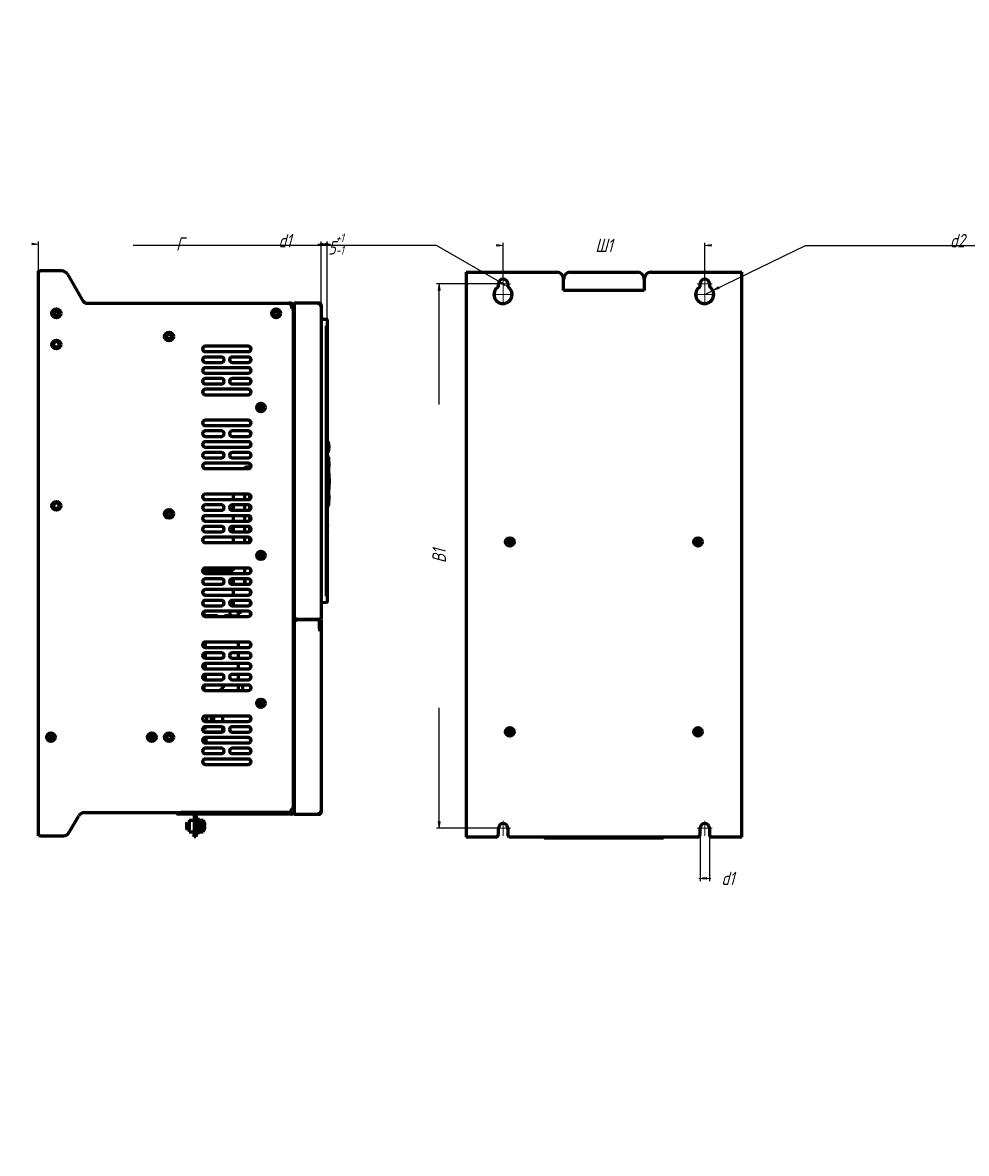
# Model space of a CAD drawing. Header units: millimetres. Extents: x 0 to 1189, y 0 to 841.
# Tile 2 of 2: x 487 to 1189, y 0 to 841. Entities that reach past the tile are written whole.
import ezdxf

# ---------------------------------------------------------------- set-up
doc = ezdxf.new("R2010")
doc.units = ezdxf.units.MM
for name, pattern in [('K5LT_AXLED', [12, 7.5, -1.5, 1.5, -1.5]), ('K5LT_BASIC', [0]), ('K5LT_THIN', [0])]:
    doc.linetypes.add(name, pattern=pattern)
doc.layers.add('Системный слой', color=7, linetype='Continuous')
doc.styles.add('KDIMTEXTSTYLE', font='GOST_AU.SHX', dxfattribs={"width": 0.96, "oblique": 15, "height": 5})
doc.dimstyles.new('KDIMSTYLE (1.00)', dxfattribs={"dimtxt": 5, "dimasz": 1, "dimexe": 2, "dimexo": 0, "dimgap": 1, "dimtad": 1, "dimtxsty": 'KDIMTEXTSTYLE', "dimsah": 1, "dimcen": 0, "dimdle": 1, "dimadec": 0, "dimazin": 0, "dimtfac": 0.667, "dimtmove": 0, "dimatfit": 3, "dimfxl": 1, "dimtvp": 1, "dimtolj": 1, "dimtzin": 0, "dimarcsym": 0})

# ---------------------------------------------------------------- blocks, each defined once
blk = doc.blocks.new('KDIMARROW_01')
at = {"layer": 'Системный слой'}
blk.add_hatch(color=0, dxfattribs=at).paths.add_polyline_path([(-5, -0.66), (0, 0), (-5, 0.66), (-4.5, 0)])
at = {"layer": 'Системный слой', "color": 0, "linetype": 'K5LT_THIN', "lineweight": 18}
for p, q in [((-4.5, 0), (-5, 0.66)), ((-5, 0.66), (0, 0)), ((0, 0), (-5, -0.66)), ((-5, -0.66), (-4.5, 0)), ((0, 0), (-1, 0))]:
    blk.add_line(p, q, dxfattribs=at)
blk = doc.blocks.new('KDIMARROW_02')
at = {"layer": 'Системный слой'}
blk.add_hatch(color=0, dxfattribs=at).paths.add_polyline_path([(4.5, 0), (5, 0.66), (0, 0), (5, -0.66)])
at = {"layer": 'Системный слой', "color": 0, "linetype": 'K5LT_THIN', "lineweight": 18}
for p, q in [((0, 0), (-1, 0)), ((5, 0.66), (0, 0)), ((0, 0), (5, -0.66)), ((0, 0), (7, 0)), ((4.5, 0), (5, 0.66)), ((5, -0.66), (4.5, 0))]:
    blk.add_line(p, q, dxfattribs=at)
blk = doc.blocks.new('U0')
at = {"layer": 'Системный слой', "color": 30, "linetype": 'K5LT_AXLED', "lineweight": 18, "true_color": 0xff8000}
for q in [(844.37, 652.29), (838.87, 646.79), (844.37, 641.29), (849.87, 646.79)]:
    blk.add_line((844.37, 646.79), q, dxfattribs=at)
blk = doc.blocks.new('U1')
at = {"layer": 'Системный слой', "color": 30, "linetype": 'K5LT_AXLED', "lineweight": 18, "true_color": 0xff8000}
for q in [(844.37, 647.54), (835.62, 638.79), (844.37, 630.04), (853.12, 638.79)]:
    blk.add_line((844.37, 638.79), q, dxfattribs=at)
blk = doc.blocks.new('U2')
at = {"layer": 'Системный слой', "color": 30, "linetype": 'K5LT_AXLED', "lineweight": 18, "true_color": 0xff8000}
for q in [(994.37, 652.29), (988.87, 646.79), (994.37, 641.29), (999.87, 646.79)]:
    blk.add_line((994.37, 646.79), q, dxfattribs=at)
blk = doc.blocks.new('U3')
at = {"layer": 'Системный слой', "color": 30, "linetype": 'K5LT_AXLED', "lineweight": 18, "true_color": 0xff8000}
for q in [(994.37, 647.54), (985.62, 638.79), (994.37, 630.04), (1003.12, 638.79)]:
    blk.add_line((994.37, 638.79), q, dxfattribs=at)
blk = doc.blocks.new('U4')
at = {"layer": 'Системный слой', "color": 30, "linetype": 'K5LT_AXLED', "lineweight": 18, "true_color": 0xff8000}
for q in [(844.37, 247.29), (838.87, 241.79), (844.37, 236.29), (849.87, 241.79)]:
    blk.add_line((844.37, 241.79), q, dxfattribs=at)
blk = doc.blocks.new('U5')
at = {"layer": 'Системный слой', "color": 30, "linetype": 'K5LT_AXLED', "lineweight": 18, "true_color": 0xff8000}
for q in [(994.37, 247.29), (988.87, 241.79), (994.37, 236.29), (999.87, 241.79)]:
    blk.add_line((994.37, 241.79), q, dxfattribs=at)

msp = doc.modelspace()

# ---------------------------------------------------------------- linework, layer by layer
at = {"layer": 'Системный слой', "color": 150, "linetype": 'K5LT_BASIC', "lineweight": 60, "true_color": 0x0080ff}
for p, q in [((498.891, 656.287), (500.291, 656.287)), ((498.891, 236.287), (498.891, 656.287)), ((516.004, 656.287), (500.291, 656.287)), ((520.334, 653.787), (531.304, 634.787)), ((816.869, 655.287), (816.869, 235.287)), ((816.869, 655.287), (818.269, 655.287)), ((818.269, 655.287), (884.369, 655.287)), ((889.369, 641.687), (889.369, 650.287)), ((894.369, 655.287), (944.369, 655.287)), ((949.369, 650.287), (949.369, 641.687)), ((954.369, 655.287), (1020.469, 655.287)), ((1020.469, 655.287), (1021.869, 655.287)), ((1021.869, 235.287), (1021.869, 655.287)), ((840.869, 644.558), (840.869, 646.787)), ((847.869, 646.787), (847.869, 644.558)), ((949.369, 641.687), (889.369, 641.687)), ((990.869, 644.558), (990.869, 646.787)), ((997.869, 646.787), (997.869, 644.558)), ((535.634, 632.287), (684.891, 632.287)), ((684.891, 632.287), (685.591, 632.287)), ((686.891, 632.287), (685.591, 632.287)), ((685.591, 632.287), (685.591, 632.16)), ((686.891, 631.087), (686.724, 631.087)), ((686.891, 631.087), (686.891, 632.287)), ((688.291, 630.687), (688.291, 630.887)), ((707.691, 632.287), (689.091, 632.287)), ((689.091, 632.287), (689.091, 399.287)), ((707.691, 632.287), (707.691, 630.887)), ((709.091, 630.887), (707.691, 630.887)), ((709.091, 630.887), (709.091, 397.287)), ((686.891, 630.287), (686.891, 628.287)), ((686.891, 628.287), (688.291, 628.287)), ((688.291, 628.287), (688.491, 628.287)), ((688.291, 628.287), (688.291, 256.487)), ((689.091, 630.487), (688.491, 630.487)), ((689.091, 628.287), (688.491, 628.287)), ((688.491, 628.287), (688.491, 256.487)), ((709.091, 620.534), (713.117, 620.323)), ((710.945, 620.436), (710.55, 620.457)), ((713.591, 615.537), (713.117, 615.537)), ((713.117, 414.527), (713.117, 615.537)), ((713.591, 619.823), (713.591, 615.537)), ((713.591, 615.537), (713.591, 414.527)), ((654.891, 600.287), (622.891, 600.287)), ((656.491, 599.487), (656.491, 597.087)), ((622.891, 596.287), (654.891, 596.287)), ((634.891, 592.287), (622.891, 592.287)), ((654.891, 592.287), (642.891, 592.287)), ((656.491, 591.487), (656.491, 589.087)), ((713.591, 592.851), (713.591, 592.85)), ((713.591, 592.85), (713.591, 474.863)), ((622.891, 588.287), (634.891, 588.287)), ((654.891, 584.287), (622.891, 584.287)), ((642.891, 588.287), (654.891, 588.287)), ((656.491, 583.487), (656.491, 581.087)), ((622.891, 580.287), (654.891, 580.287)), ((634.891, 576.287), (622.891, 576.287)), ((622.891, 572.287), (634.891, 572.287)), ((654.891, 576.287), (642.891, 576.287)), ((642.891, 572.287), (654.891, 572.287)), ((656.491, 575.487), (656.491, 573.087)), ((654.891, 568.287), (622.891, 568.287)), ((622.891, 564.287), (654.891, 564.287)), ((656.491, 567.487), (656.491, 565.087)), ((654.891, 545.287), (622.891, 545.287)), ((622.891, 541.287), (654.891, 541.287)), ((656.491, 544.487), (656.491, 542.087)), ((634.891, 537.287), (622.891, 537.287)), ((622.891, 533.287), (634.891, 533.287)), ((654.891, 537.287), (642.891, 537.287)), ((642.891, 533.287), (654.891, 533.287)), ((656.491, 536.487), (656.491, 534.087)), ((654.891, 529.287), (622.891, 529.287)), ((622.891, 525.287), (654.891, 525.287)), ((656.491, 528.487), (656.491, 526.087)), ((714.191, 521.864), (714.191, 528.864)), ((714.491, 528.564), (714.491, 522.164)), ((714.741, 526.183), (714.491, 526.183)), ((714.491, 526.162), (714.624, 526.162)), ((714.675, 526.155), (714.491, 526.155)), ((714.491, 526.124), (714.675, 526.126)), ((714.675, 524.662), (714.491, 524.663)), ((714.675, 524.633), (714.491, 524.633)), ((714.625, 526.155), (714.624, 526.162)), ((714.625, 526.155), (714.624, 526.162)), ((714.624, 524.564), (714.63, 524.633)), ((714.624, 524.564), (714.63, 524.633)), ((714.624, 524.564), (714.63, 524.633)), ((714.675, 526.155), (714.675, 526.126)), ((714.675, 526.095), (714.675, 526.126)), ((714.675, 524.662), (714.675, 526.126)), ((714.675, 525.77), (714.675, 526.095)), ((714.675, 525.782), (714.741, 525.782)), ((714.675, 525.384), (714.675, 525.77)), ((714.675, 524.662), (714.675, 525.384)), ((714.675, 525.118), (714.741, 525.118)), ((714.675, 524.662), (714.675, 524.633)), ((714.741, 526.385), (714.741, 525)), ((714.741, 525.782), (714.741, 526.183)), ((714.741, 525.808), (714.741, 525.782)), ((714.741, 525.782), (714.741, 525.118)), ((714.741, 525.118), (714.741, 524.379)), ((714.741, 525), (714.741, 525.118)), ((634.891, 521.287), (622.891, 521.287)), ((622.891, 517.287), (634.891, 517.287)), ((654.891, 513.287), (622.891, 513.287)), ((654.891, 521.287), (642.891, 521.287)), ((642.891, 517.287), (654.891, 517.287)), ((656.491, 520.487), (656.491, 518.087)), ((714.191, 517.117), (713.591, 517.117)), ((714.191, 516.063), (713.591, 516.063)), ((713.591, 516.063), (714.191, 516.063)), ((714.191, 517.117), (714.191, 517.995)), ((714.491, 517.695), (714.491, 516.904)), ((714.491, 516.904), (714.491, 515.763)), ((714.491, 515.763), (714.491, 509.364)), ((714.491, 514.051), (714.696, 514.051)), ((714.653, 513.553), (714.491, 513.553)), ((714.704, 513.528), (714.655, 513.528)), ((714.704, 513.528), (714.704, 512.684)), ((622.891, 509.287), (654.891, 509.287)), ((652.341, 509.287), (652.341, 509.387)), ((656.491, 510.387), (653.341, 510.387)), ((656.491, 512.487), (656.491, 510.087)), ((714.191, 509.064), (713.591, 509.064)), ((713.591, 509.064), (714.191, 509.064)), ((714.491, 511.573), (714.653, 511.573)), ((714.491, 510.526), (714.663, 510.526)), ((714.491, 509.364), (714.491, 501.772)), ((714.704, 511.587), (714.654, 511.587)), ((714.704, 512.442), (714.704, 511.587)), ((714.791, 505.796), (714.791, 505.591)), ((714.791, 505.591), (714.791, 501.091)), ((713.671, 499.805), (713.671, 500.676)), ((713.671, 500.676), (713.671, 499.077)), ((713.671, 499.787), (713.671, 499.78)), ((713.671, 499.78), (713.671, 499.41)), ((713.671, 499.41), (713.671, 499.077)), ((714.191, 497.742), (714.191, 501.984)), ((714.491, 500.57), (714.191, 500.57)), ((714.491, 501.898), (714.663, 501.898)), ((714.491, 501.772), (714.491, 497.954)), ((714.491, 499.863), (714.696, 499.863)), ((714.491, 497.954), (714.491, 488.813)), ((714.491, 497.828), (714.663, 497.828)), ((714.663, 501.898), (714.791, 501.891)), ((714.788, 501.126), (714.791, 501.091)), ((714.791, 501.091), (714.792, 501.072)), ((714.791, 498.636), (714.791, 494.136)), ((715.058, 500.833), (714.808, 500.821)), ((715.067, 498.931), (714.81, 498.943)), ((715.06, 498.931), (714.81, 498.942)), ((715.001, 498.931), (714.81, 498.94)), ((714.972, 499.328), (714.826, 499.332)), ((715.058, 500.833), (715.022, 500.831)), ((715.06, 498.931), (715.067, 498.931)), ((715.087, 499.725), (715.081, 499.725)), ((654.891, 490.287), (622.891, 490.287)), ((643.691, 490.287), (643.691, 486.287)), ((652.341, 486.287), (652.341, 490.287)), ((655.841, 490.047), (655.841, 489.487)), ((655.841, 490.047), (655.841, 489.487)), ((655.841, 489.287), (655.841, 486.527)), ((655.841, 489.287), (655.841, 486.527)), ((656.491, 489.487), (656.491, 487.087)), ((713.591, 489.113), (714.191, 489.113)), ((714.191, 489.113), (713.591, 489.113)), ((714.491, 488.813), (714.491, 482.414)), ((714.791, 494.136), (714.791, 493.93)), ((622.891, 486.287), (654.891, 486.287)), ((634.891, 482.287), (622.891, 482.287)), ((654.891, 482.287), (642.891, 482.287)), ((643.691, 482.287), (643.691, 478.287)), ((652.341, 478.287), (652.341, 482.287)), ((655.841, 482.047), (655.841, 478.527)), ((655.841, 482.047), (655.841, 478.527)), ((656.491, 481.487), (656.491, 479.087)), ((714.191, 482.114), (713.591, 482.114)), ((713.591, 481.731), (714.191, 481.731)), ((714.591, 486.412), (714.491, 486.412)), ((714.591, 484.812), (714.491, 484.812)), ((714.491, 482.414), (714.491, 482.031)), ((714.591, 486.62), (714.591, 485.065)), ((714.591, 486.62), (714.591, 484.64)), ((714.591, 486.62), (714.591, 484.64)), ((714.591, 485.541), (714.591, 486.62)), ((714.591, 486.62), (714.591, 485.476)), ((714.591, 486.62), (714.591, 485.477)), ((714.591, 485.582), (714.591, 486.412)), ((714.591, 486.196), (714.591, 484.64)), ((714.591, 484.812), (714.591, 485.582)), ((714.591, 485.519), (714.591, 485.509)), ((714.591, 485.509), (714.591, 485.052)), ((714.591, 485.477), (714.591, 484.842)), ((714.591, 485.476), (714.591, 484.606)), ((714.591, 485.052), (714.591, 484.64)), ((622.891, 478.287), (634.891, 478.287)), ((654.891, 474.287), (622.891, 474.287)), ((642.891, 478.287), (654.891, 478.287)), ((643.691, 474.287), (643.691, 470.287)), ((652.341, 470.287), (652.341, 474.287)), ((655.841, 474.047), (655.841, 470.527)), ((655.841, 474.047), (655.841, 470.527)), ((656.491, 473.487), (656.491, 471.087)), ((713.117, 473.728), (713.591, 473.736)), ((713.117, 473.624), (713.491, 473.631)), ((713.491, 473.631), (713.491, 458.43)), ((713.591, 474.863), (713.591, 474.863)), ((622.891, 470.287), (654.891, 470.287)), ((634.891, 466.287), (622.891, 466.287)), ((654.891, 466.287), (642.891, 466.287)), ((643.691, 466.287), (643.691, 462.287)), ((652.341, 462.287), (652.341, 466.287)), ((655.841, 466.047), (655.841, 465.487)), ((655.841, 466.047), (655.841, 465.487)), ((655.841, 465.287), (655.841, 462.527)), ((655.841, 465.287), (655.841, 462.527)), ((656.491, 465.487), (656.491, 463.087)), ((713.117, 462.924), (713.491, 462.931)), ((713.691, 468.753), (713.491, 468.753)), ((713.691, 468.699), (713.491, 468.699)), ((713.691, 468.626), (713.491, 468.626)), ((713.691, 466.404), (713.491, 466.404)), ((713.691, 463.805), (713.491, 463.805)), ((713.691, 466.72), (713.691, 468.807)), ((713.691, 467.414), (713.691, 468.753)), ((713.691, 468.626), (713.691, 468.699)), ((713.691, 463.805), (713.691, 468.626)), ((713.691, 466.404), (713.691, 467.576)), ((713.691, 467.576), (713.691, 466.72)), ((713.691, 463.805), (713.691, 467.414)), ((713.691, 464.646), (713.691, 466.72)), ((713.691, 463.805), (713.691, 464.646)), ((713.691, 462.532), (713.691, 463.805)), ((713.691, 461.46), (713.691, 463.406)), ((713.691, 462.633), (713.691, 462.18)), ((622.891, 462.287), (634.891, 462.287)), ((654.891, 458.287), (622.891, 458.287)), ((622.891, 454.287), (654.891, 454.287)), ((642.891, 462.287), (654.891, 462.287)), ((643.691, 458.287), (643.691, 454.287)), ((652.341, 454.287), (652.341, 458.287)), ((655.841, 458.047), (655.841, 454.527)), ((655.841, 458.047), (655.841, 454.527)), ((656.491, 457.487), (656.491, 455.087)), ((713.117, 458.361), (713.591, 458.361)), ((713.117, 456.334), (713.591, 456.326)), ((713.691, 462.532), (713.491, 462.532)), ((713.691, 460.943), (713.491, 460.943)), ((713.491, 458.43), (713.491, 458.361)), ((713.491, 456.327), (713.491, 454.431)), ((713.491, 454.431), (713.491, 414.831)), ((713.591, 458.361), (713.591, 456.326)), ((713.591, 456.326), (713.591, 454.361)), ((713.691, 460.949), (713.691, 462.532)), ((713.691, 460.943), (713.691, 462.532)), ((713.691, 462.182), (713.691, 462.532)), ((713.691, 460.943), (713.691, 461.46)), ((643.691, 433.587), (620.913, 433.587)), ((643.691, 432.39), (621.103, 432.39)), ((654.891, 435.287), (622.891, 435.287)), ((622.891, 431.287), (654.891, 431.287)), ((625.691, 433.587), (625.691, 432.39)), ((643.691, 435.287), (643.691, 433.587)), ((643.691, 432.39), (643.691, 431.287)), ((652.341, 431.287), (652.341, 435.287)), ((656.491, 434.487), (656.491, 432.087)), ((634.891, 427.287), (622.891, 427.287)), ((622.891, 423.287), (634.891, 423.287)), ((654.891, 427.287), (642.891, 427.287)), ((642.891, 423.287), (654.891, 423.287)), ((643.691, 427.287), (643.691, 423.287)), ((652.341, 423.287), (652.341, 427.287)), ((652.341, 426.387), (652.341, 423.287)), ((656.491, 426.487), (656.491, 424.087)), ((654.891, 419.287), (622.891, 419.287)), ((622.891, 415.287), (654.891, 415.287)), ((643.691, 419.287), (643.691, 415.287)), ((656.491, 417.987), (656.491, 418.487)), ((656.491, 416.087), (656.491, 417.987)), ((713.117, 414.63), (713.591, 414.63)), ((713.591, 414.527), (713.117, 414.527)), ((713.491, 414.831), (713.491, 414.63)), ((713.591, 414.527), (713.591, 410.241)), ((634.891, 411.287), (622.891, 411.287)), ((622.891, 407.287), (634.891, 407.287)), ((654.891, 411.287), (642.891, 411.287)), ((642.891, 407.287), (654.891, 407.287)), ((643.691, 411.287), (643.691, 407.287)), ((656.491, 408.087), (656.491, 410.487)), ((713.117, 409.742), (709.091, 409.531)), ((621.691, 402.562), (621.35, 402.562)), ((621.691, 402.562), (621.691, 399.687)), ((629.691, 399.812), (621.691, 399.812)), ((654.891, 403.287), (622.891, 403.287)), ((622.891, 399.287), (654.891, 399.287)), ((639.691, 399.812), (647.291, 399.812)), ((641.231, 403.287), (641.231, 399.812)), ((647.291, 399.312), (647.291, 399.812)), ((647.291, 399.312), (650.691, 399.312)), ((647.691, 402.312), (647.691, 401.812)), ((647.691, 399.287), (647.691, 402.312)), ((647.691, 399.287), (647.691, 402.312)), ((649.691, 402.312), (647.691, 402.312)), ((647.691, 401.812), (647.691, 402.312)), ((647.691, 399.287), (647.691, 401.812)), ((650.691, 399.312), (650.691, 399.287)), ((656.491, 400.087), (656.491, 402.487)), ((691.091, 397.287), (707.691, 397.287)), ((707.691, 396.787), (691.091, 396.787)), ((706.491, 396.787), (706.491, 397.287)), ((709.091, 397.287), (707.691, 397.287)), ((707.691, 396.787), (709.091, 396.787)), ((707.891, 390.287), (707.891, 397.287)), ((709.091, 396.787), (709.091, 253.687)), ((689.091, 394.787), (689.091, 252.287)), ((707.891, 390.287), (707.891, 388.287)), ((621.691, 379.887), (621.691, 376.687)), ((622.691, 380.277), (622.691, 376.297)), ((654.891, 380.287), (622.891, 380.287)), ((647.691, 376.287), (647.691, 380.287)), ((647.691, 376.287), (647.691, 380.287)), ((656.491, 379.487), (656.491, 377.087)), ((621.691, 371.887), (621.691, 368.687)), ((622.691, 372.277), (622.691, 368.297)), ((622.891, 376.287), (654.891, 376.287)), ((634.891, 372.287), (622.891, 372.287)), ((654.891, 372.287), (642.891, 372.287)), ((647.691, 368.287), (647.691, 372.287)), ((647.691, 368.287), (647.691, 372.287)), ((656.491, 371.487), (656.491, 369.087)), ((621.691, 363.887), (621.691, 360.687)), ((622.691, 364.277), (622.691, 360.297)), ((622.891, 368.287), (634.891, 368.287)), ((654.891, 364.287), (622.891, 364.287)), ((642.891, 368.287), (654.891, 368.287)), ((647.691, 360.287), (647.691, 364.287)), ((647.691, 360.287), (647.691, 364.287)), ((656.491, 363.487), (656.491, 361.087)), ((621.691, 355.887), (621.691, 352.687)), ((622.691, 356.277), (622.691, 352.297)), ((622.891, 360.287), (654.891, 360.287)), ((634.891, 356.287), (622.891, 356.287)), ((654.891, 356.287), (642.891, 356.287)), ((647.691, 352.287), (647.691, 356.287)), ((647.691, 352.287), (647.691, 356.287)), ((656.491, 355.487), (656.491, 353.087)), ((621.691, 347.887), (621.691, 344.687)), ((622.891, 352.287), (634.891, 352.287)), ((654.891, 348.287), (622.891, 348.287)), ((642.891, 352.287), (654.891, 352.287)), ((647.691, 344.287), (647.691, 348.287)), ((647.691, 344.287), (647.691, 348.287)), ((647.691, 344.287), (647.691, 348.287)), ((650.691, 344.287), (650.691, 348.287)), ((656.491, 347.487), (656.491, 345.087)), ((622.891, 344.287), (654.891, 344.287)), ((654.891, 325.287), (622.891, 325.287)), ((622.891, 321.287), (654.891, 321.287)), ((623.691, 325.287), (623.691, 321.287)), ((627.291, 325.287), (627.291, 321.287)), ((629.291, 321.287), (629.291, 325.287)), ((635.691, 325.287), (635.691, 321.287)), ((656.491, 324.487), (656.491, 322.087)), ((623.691, 316.158), (621.091, 316.158)), ((635.509, 313.385), (622.272, 313.385)), ((634.891, 317.287), (622.891, 317.287)), ((622.891, 313.287), (634.891, 313.287)), ((623.691, 317.287), (623.691, 316.158)), ((626.691, 313.385), (626.691, 313.287)), ((635.691, 317.12), (635.691, 313.454)), ((654.891, 317.287), (642.891, 317.287)), ((642.891, 313.287), (654.891, 313.287)), ((656.491, 316.487), (656.491, 314.087)), ((621.691, 307.785), (620.954, 307.785)), ((623.191, 307.785), (620.954, 307.785)), ((654.891, 309.287), (622.891, 309.287)), ((622.891, 305.287), (654.891, 305.287)), ((623.191, 309.287), (623.191, 305.287)), ((655.864, 308.81), (653.161, 309.287)), ((656.691, 306.415), (656.691, 307.825)), ((656.691, 306.485), (656.691, 306.485)), ((656.691, 306.485), (656.691, 306.485)), ((634.891, 301.287), (622.891, 301.287)), ((622.891, 297.287), (634.891, 297.287)), ((654.891, 301.287), (642.891, 301.287)), ((642.891, 297.287), (654.891, 297.287)), ((656.691, 298.415), (656.691, 300.158)), ((654.891, 293.287), (622.891, 293.287)), ((622.891, 289.287), (654.891, 289.287)), ((656.691, 290.415), (656.691, 292.158)), ((533.108, 253.487), (658.291, 253.487)), ((602.891, 252.287), (602.891, 253.487)), ((684.891, 253.487), (604.891, 253.487)), ((679.491, 253.487), (684.891, 253.487)), ((684.891, 253.487), (686.891, 253.487)), ((686.891, 256.487), (686.891, 255.487)), ((688.291, 256.487), (686.891, 256.487)), ((686.891, 253.487), (686.891, 252.287)), ((688.491, 256.487), (688.291, 256.487)), ((688.491, 256.487), (689.091, 256.487)), ((688.491, 255.287), (689.091, 255.287)), ((688.491, 254.087), (689.091, 254.087)), ((707.691, 253.687), (709.091, 253.687)), ((707.691, 253.687), (707.691, 252.287)), ((521.734, 238.787), (528.778, 250.987)), ((604.891, 252.287), (602.891, 252.287)), ((684.891, 252.287), (604.891, 252.287)), ((608.891, 245.644), (609.086, 245.987)), ((608.891, 245.644), (608.891, 241.329)), ((609.086, 245.987), (609.086, 243.487)), ((609.491, 245.294), (609.886, 245.987)), ((609.491, 245.294), (609.491, 243.487)), ((610.291, 245.294), (609.886, 245.987)), ((609.886, 245.987), (609.886, 243.487)), ((610.291, 245.294), (610.686, 245.987)), ((610.291, 245.294), (610.291, 243.487)), ((610.891, 245.637), (610.686, 245.987)), ((610.686, 245.987), (610.686, 243.487)), ((610.891, 247.837), (610.891, 239.137)), ((610.891, 247.837), (614.691, 247.837)), ((614.691, 252.087), (614.691, 237.487)), ((614.691, 252.087), (615.891, 252.087)), ((615.891, 252.087), (615.891, 237.487)), ((617.391, 249.569), (615.891, 249.569)), ((615.891, 249.569), (617.391, 249.569)), ((617.391, 248.386), (615.891, 248.386)), ((617.291, 249.502), (617.291, 249.469)), ((617.291, 249.502), (617.391, 249.502)), ((617.291, 249.469), (617.291, 248.386)), ((617.291, 244.387), (617.291, 242.387)), ((617.291, 244.387), (617.391, 244.387)), ((617.391, 249.502), (617.391, 249.569)), ((617.391, 249.502), (617.391, 249.569)), ((617.391, 248.386), (617.391, 249.502)), ((617.391, 249.403), (617.391, 249.469)), ((617.391, 249.403), (617.391, 248.386)), ((617.391, 244.387), (617.391, 248.386)), ((617.491, 245.294), (617.391, 245.465)), ((617.491, 245.294), (617.491, 243.487)), ((618.091, 247.487), (618.091, 243.487)), ((618.191, 243.487), (618.191, 247.487)), ((618.891, 247.737), (621.369, 247.737)), ((618.891, 247.737), (618.891, 243.487)), ((621.369, 247.737), (621.369, 239.237)), ((622.285, 245.678), (622.278, 245.672)), ((622.279, 245.673), (622.278, 245.672)), ((686.891, 252.287), (684.891, 252.287)), ((689.091, 252.287), (707.691, 252.287)), ((500.291, 236.287), (498.891, 236.287)), ((500.291, 236.287), (517.404, 236.287)), ((608.891, 241.329), (609.086, 240.987)), ((609.086, 243.487), (609.086, 240.987)), ((609.491, 243.487), (609.491, 241.679)), ((609.491, 241.679), (609.886, 240.987)), ((609.886, 243.487), (609.886, 240.987)), ((610.291, 241.679), (609.886, 240.987)), ((610.291, 243.487), (610.291, 241.679)), ((610.291, 241.679), (610.686, 240.987)), ((610.686, 243.487), (610.686, 240.987)), ((610.891, 241.337), (610.686, 240.987)), ((610.891, 239.137), (614.691, 239.137)), ((614.691, 235.487), (614.691, 237.487)), ((615.891, 235.487), (614.691, 235.487)), ((615.891, 237.487), (615.891, 235.487)), ((615.891, 237.404), (617.391, 237.404)), ((617.291, 242.387), (617.391, 242.387)), ((617.391, 242.387), (617.391, 242.449)), ((617.391, 238.388), (617.391, 242.387)), ((617.491, 241.679), (617.391, 241.508)), ((617.391, 238.388), (617.391, 237.404)), ((617.491, 243.487), (617.491, 241.679)), ((618.091, 243.487), (618.091, 239.813)), ((618.091, 239.689), (618.091, 239.813)), ((618.091, 239.689), (618.091, 239.487)), ((618.191, 239.813), (618.191, 243.487)), ((618.191, 239.813), (618.191, 239.689)), ((618.191, 239.487), (618.191, 239.689)), ((618.891, 243.487), (618.891, 239.237)), ((618.891, 239.237), (621.369, 239.237)), ((622.278, 243.843), (622.571, 243.884)), ((622.278, 241.301), (622.279, 241.3)), ((622.278, 241.301), (622.285, 241.295)), ((840.869, 237.287), (840.869, 241.787)), ((847.869, 241.787), (847.869, 237.287)), ((990.869, 237.287), (990.869, 241.787)), ((997.869, 241.787), (997.869, 237.287)), ((818.269, 235.287), (816.869, 235.287)), ((838.869, 235.287), (818.269, 235.287)), ((988.869, 235.287), (849.869, 235.287)), ((962.369, 234.487), (876.369, 234.487)), ((1020.469, 235.287), (999.869, 235.287)), ((1021.869, 235.287), (1020.469, 235.287))]:
    msp.add_line(p, q, dxfattribs=at)
for centre, radius in [((512.091, 624.787), 3.25), ((512.091, 624.787), 1.65), ((675.591, 624.787), 3.25), ((675.591, 624.787), 1.65), ((595.891, 607.587), 3.25), ((595.891, 607.587), 1.65), ((512.091, 601.637), 3.25), ((512.091, 601.633), 2.1), ((664.291, 554.787), 3.15), ((664.291, 554.787), 2.6), ((664.291, 554.787), 1), ((512.091, 481.637), 3.25), ((512.091, 481.633), 2.1), ((595.891, 475.587), 3.25), ((595.891, 475.587), 1.65), ((849.369, 454.777), 3.15), ((849.369, 454.777), 2.6), ((849.369, 454.777), 1), ((989.369, 454.777), 3.15), ((989.369, 454.777), 2.6), ((989.369, 454.777), 1), ((664.291, 444.787), 3.15), ((664.291, 444.787), 2.6), ((664.291, 444.787), 1), ((664.291, 334.787), 3.15), ((664.291, 334.787), 2.6), ((664.291, 334.787), 1), ((508.091, 309.587), 3.15), ((508.091, 309.587), 2.6), ((583.091, 309.587), 3.15), ((583.091, 309.587), 2.6), ((595.891, 309.587), 3.25), ((595.891, 309.587), 1.65), ((849.369, 313.487), 3.15), ((849.369, 313.487), 2.6), ((849.369, 313.487), 1), ((989.369, 313.487), 3.15), ((989.369, 313.487), 2.6), ((989.369, 313.487), 1), ((508.091, 309.587), 1), ((583.091, 309.587), 1)]:
    msp.add_circle(centre, radius, dxfattribs=at)
for centre, radius, start, end in [((516.004, 651.287), 5, 30, 90), ((844.369, 646.787), 3.5, 0, 180), ((884.369, 650.287), 5, 0, 90), ((894.369, 650.287), 5, 90, 180), ((944.369, 650.287), 5, 0, 90), ((954.369, 650.287), 5, 90, 180), ((994.369, 646.787), 3.5, 0, 180), ((844.369, 638.787), 6.75, 121.232929, 0), ((844.369, 638.787), 6.75, 360, 58.767071), ((994.369, 638.787), 6.75, 121.232929, 0), ((994.369, 638.787), 6.75, 0, 58.767071), ((535.634, 637.287), 5, 210, 270), ((684.891, 630.287), 2, 0, 90), ((686.891, 630.887), 1.4, 0, 90), ((707.691, 630.887), 1.4, 0, 90), ((707.691, 630.887), 0.2, 0, 90), ((512.091, 624.787), 2.25, 0, 180), ((512.091, 624.787), 2.25, 180, 0), ((675.591, 624.787), 2.25, 0, 180), ((675.591, 624.787), 2.25, 180, 0), ((688.491, 630.687), 0.2, 180, 270), ((713.091, 619.823), 0.5, 359.999999, 87), ((595.891, 607.587), 2.25, 0, 180), ((595.891, 607.587), 2.25, 180, 0), ((713.091, 610.523), 0.5, 273.43251, 0), ((512.091, 601.637), 2.25, 0, 180), ((512.091, 601.637), 2.25, 180, 0), ((622.891, 598.287), 2, 90, 270), ((654.891, 598.287), 2, 270, 90), ((622.891, 590.287), 2, 90, 270), ((634.891, 590.287), 2, 270, 90), ((642.891, 590.287), 2, 90, 270), ((654.891, 590.287), 2, 270, 90), ((622.891, 582.287), 2, 90, 270), ((654.891, 582.287), 2, 270, 90), ((622.891, 574.287), 2, 90, 270), ((634.891, 574.287), 2, 270, 90), ((642.891, 574.287), 2, 90, 270), ((654.891, 574.287), 2, 270, 90), ((622.891, 566.287), 2, 90, 270), ((654.891, 566.287), 2, 270, 90), ((622.891, 543.287), 2, 90, 270), ((654.891, 543.287), 2, 270, 90), ((622.891, 535.287), 2, 90, 270), ((634.891, 535.287), 2, 270, 90), ((642.891, 535.287), 2, 90, 270), ((654.891, 535.287), 2, 270, 90), ((622.891, 527.287), 2, 90, 270), ((654.891, 527.287), 2, 270, 90), ((714.191, 528.564), 0.3, 0, 90), ((714.191, 522.164), 0.3, 270, 0), ((622.891, 519.287), 2, 90, 270), ((622.891, 511.287), 2, 90, 270), ((634.891, 519.287), 2, 270, 90), ((642.891, 519.287), 2, 90, 270), ((654.891, 519.287), 2, 270, 90), ((654.891, 511.287), 2, 270, 90), ((714.191, 517.695), 0.3, 360, 90), ((714.191, 515.763), 0.3, 0, 90), ((714.191, 515.763), 0.3, 359.999999, 90), ((653.341, 509.387), 1, 90, 180), ((714.191, 509.364), 0.3, 270, 0), ((714.191, 509.364), 0.3, 270, 360), ((622.891, 488.287), 2, 90, 270), ((654.891, 488.287), 2, 270, 90), ((714.191, 488.813), 0.3, 0, 90), ((714.191, 488.813), 0.3, 359.999999, 90), ((714.491, 493.93), 0.3, 270, 0), ((512.091, 481.637), 2.25, 0, 180), ((512.091, 481.637), 2.25, 180, 0), ((622.891, 480.287), 2, 90, 270), ((634.891, 480.287), 2, 270, 90), ((642.891, 480.287), 2, 90, 270), ((654.891, 480.287), 2, 270, 90), ((714.191, 482.414), 0.3, 270, 0), ((714.191, 482.414), 0.3, 270, 0), ((714.191, 482.031), 0.3, 270, 0), ((595.891, 475.587), 2.25, 0, 180), ((595.891, 475.587), 2.25, 180, 0), ((622.891, 472.287), 2, 90, 270), ((654.891, 472.287), 2, 270, 90), ((622.891, 464.287), 2, 90, 270), ((634.891, 464.287), 2, 270, 90), ((642.891, 464.287), 2, 90, 270), ((654.891, 464.287), 2, 270, 90), ((622.891, 456.287), 2, 90, 270), ((654.891, 456.287), 2, 270, 90), ((622.891, 433.287), 2, 90, 270), ((654.891, 433.287), 2, 270, 90), ((622.891, 425.287), 2, 90, 270), ((634.891, 425.287), 2, 270, 90), ((642.891, 425.287), 2, 90, 270), ((654.891, 425.287), 2, 270, 90), ((622.891, 417.287), 2, 90, 270), ((654.891, 417.287), 2, 270, 90), ((622.891, 409.287), 2, 90, 270), ((634.891, 409.287), 2, 270, 90), ((642.891, 409.287), 2, 90, 270), ((654.891, 409.287), 2, 270, 90), ((713.091, 410.241), 0.5, 273, 0.000001), ((622.891, 401.287), 2, 90, 270), ((629.691, 391.812), 8, 69.127405, 90), ((639.691, 391.812), 8, 90, 110.872595), ((654.891, 401.287), 2, 270, 90), ((691.091, 399.287), 2, 180, 270), ((691.091, 394.787), 2, 90, 180), ((622.891, 378.287), 2, 90, 270), ((654.891, 378.287), 2, 270, 90), ((622.891, 370.287), 2, 90, 270), ((634.891, 370.287), 2, 270, 90), ((642.891, 370.287), 2, 90, 270), ((654.891, 370.287), 2, 270, 90), ((622.891, 362.287), 2, 90, 270), ((654.891, 362.287), 2, 270, 90), ((622.891, 354.287), 2, 90, 270), ((634.891, 354.287), 2, 270, 90), ((642.891, 354.287), 2, 90, 270), ((654.891, 354.287), 2, 270, 90), ((622.891, 346.287), 2, 90, 270), ((629.691, 351.312), 8, 298.582996, 337.782411), ((639.691, 351.312), 8, 231.317813, 241.417004), ((654.891, 346.287), 2, 270, 90), ((622.891, 323.287), 2, 90, 270), ((654.891, 323.287), 2, 270, 90), ((595.891, 309.587), 2.25, 0, 180), ((622.891, 315.287), 2, 90, 270), ((634.891, 315.287), 2, 270, 90), ((642.891, 315.287), 2, 90, 270), ((654.891, 315.287), 2, 270, 90), ((595.891, 309.587), 2.25, 180, 0), ((622.891, 307.287), 2, 90, 270), ((654.891, 307.287), 2, 270, 90), ((655.691, 307.825), 1, 0, 80), ((622.891, 299.287), 2, 90, 270), ((634.891, 299.287), 2, 270, 90), ((642.891, 299.287), 2, 90, 270), ((654.891, 299.287), 2, 270, 90), ((622.891, 291.287), 2, 90, 270), ((654.891, 291.287), 2, 270, 90), ((533.108, 248.487), 5, 90, 150), ((602.891, 253.687), 1.4, 188.213211, 270), ((684.891, 255.487), 2, 270, 0), ((686.891, 253.687), 1.4, 270, 0), ((707.691, 253.687), 1.4, 270, 360), ((707.691, 253.687), 0.2, 270, 0), ((614.491, 252.087), 0.2, 0, 90), ((614.491, 252.087), 1.4, 0, 8.213211), ((618.091, 246.787), 0.7, 90, 180), ((618.191, 246.787), 0.7, 0, 90), ((614.591, 243.487), 8, 15.90065, 32.089951), ((844.369, 241.787), 3.5, 0, 180), ((994.369, 241.787), 3.5, 0, 180), ((517.404, 241.287), 5, 270, 330), ((618.091, 240.187), 0.7, 180, 270), ((618.191, 240.187), 0.7, 270, 0), ((614.591, 243.487), 8, 327.910049, 344.09935), ((612.837, 243.487), 9.448, 357.835325, 2.164675), ((838.869, 237.287), 2, 270, 0), ((849.869, 237.287), 2, 180, 270), ((988.869, 237.287), 2, 270, 0), ((999.869, 237.287), 2, 180, 270), ((876.369, 236.487), 2, 216.869898, 270), ((962.369, 236.487), 2, 270, 323.130102)]:
    msp.add_arc(centre, radius, start, end, dxfattribs=at)
for centre, major_axis, ratio, start_param, end_param in [((714.491, 505.591), (-0.3, 0), 0.7071068, 3.1415927, 4.712389), ((714.191, 501.772), (0.3, 0), 0.7071068, 0, 1.5707963), ((714.191, 497.954), (0.3, 0), 0.7071068, 4.712389, 6.2831853), ((614.686, 243.487), (0, 7.97), 0.9906211, 4.7622586, 4.9902212), ((618.091, 240.456), (0.7, 0), 0.9183599, 3.1415927, 4.712389), ((618.091, 240.354), (-0.7, 0), 0.9493568, 0, 1.5707963), ((616.715, 243.487), (0, 7.292), 0.7638856, 4.6634267, 4.7613513), ((614.686, 243.487), (0, 7.97), 0.9906211, 4.4345568, 4.6625194)]:
    msp.add_ellipse(centre, major_axis=major_axis, ratio=ratio, start_param=start_param, end_param=end_param, dxfattribs=at)
for points, weights, degree in [([(713.117, 609.524), (713.398, 609.554), (713.591, 609.962), (713.591, 610.523)], [0.991240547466, 0.81187381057, 0.814793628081, 1], 3), ([(714.696, 514.051), (714.834, 512.962), (714.834, 511.863)], [0.996835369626, 0.996424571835, 1], 2), ([(714.828, 511.391), (714.834, 511.627), (714.834, 511.863)], [0.998642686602, 0.999228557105, 1], 2), ([(714.788, 498.6), (714.834, 499.231), (714.834, 499.863)], [0.997201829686, 0.997938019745, 1], 2), ([(714.696, 485.675), (714.834, 486.765), (714.834, 487.863)], [0.996835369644, 0.996424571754, 1], 2), ([(714.828, 488.335), (714.834, 488.099), (714.834, 487.863)], [0.998642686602, 0.999228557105, 1], 2)]:
    msp.add_rational_spline(points, weights, degree=degree, dxfattribs=at)
for points in [[(714.614, 524.379), (714.623, 524.464), (714.63, 524.548), (714.636, 524.633)], [(714.634, 526.155), (714.629, 526.229), (714.622, 526.304), (714.615, 526.378)], [(714.624, 524.561), (714.676, 525.092), (714.676, 525.628), (714.624, 526.16)], [(714.624, 524.561), (714.664, 524.976), (714.673, 525.395), (714.651, 525.812)], [(714.653, 513.553), (714.722, 512.896), (714.722, 512.231), (714.653, 511.573)], [(714.674, 513.32), (714.669, 513.389), (714.662, 513.458), (714.655, 513.528)], [(714.654, 511.587), (714.662, 511.66), (714.668, 511.733), (714.674, 511.807)], [(714.828, 511.391), (714.82, 511.102), (714.765, 510.813), (714.663, 510.526)], [(714.779, 501.231), (714.758, 501.454), (714.719, 501.677), (714.663, 501.898)], [(714.663, 497.828), (714.833, 498.503), (714.845, 499.187), (714.696, 499.863)], [(714.696, 499.863), (714.796, 500.317), (714.823, 500.775), (714.779, 501.231)], [(715.058, 500.833), (715.069, 500.328), (715.04, 499.825), (714.972, 499.328)], [(714.972, 499.328), (715.014, 498.83), (715.017, 498.328), (714.98, 497.824)], [(714.98, 497.824), (715.017, 498.192), (715.043, 498.561), (715.06, 498.931)], [(715.001, 498.931), (715, 498.931), (714.999, 498.931), (714.998, 498.932), (714.997, 498.933), (714.996, 498.934)], [(715.081, 499.725), (715.083, 500.095), (715.076, 500.464), (715.058, 500.833)], [(714.663, 489.2), (714.765, 488.914), (714.82, 488.625), (714.828, 488.335)], [(714.663, 489.2), (714.833, 488.032), (714.845, 486.846), (714.696, 485.675)], [(714.696, 485.675), (714.845, 486.846), (714.833, 488.032), (714.663, 489.2)], [(656.483, 308.435), (656.412, 308.528), (656.323, 308.609), (656.218, 308.675)], [(622.278, 245.672), (622.283, 245.675), (622.285, 245.677), (622.285, 245.678)], [(622.571, 243.884), (622.561, 244.086), (622.526, 244.488), (622.428, 245.086), (622.333, 245.478), (622.278, 245.672)], [(622.571, 243.089), (622.561, 243.091), (622.526, 243.096), (622.428, 243.109), (622.333, 243.123), (622.278, 243.13)], [(622.278, 241.301), (622.333, 241.495), (622.428, 241.887), (622.526, 242.485), (622.561, 242.888), (622.571, 243.089)], [(622.285, 241.295), (622.285, 241.296), (622.283, 241.298), (622.278, 241.301)]]:
    msp.add_open_spline(points, degree=3, dxfattribs=at)
for points, knots in [([(714.653, 525.765), (714.652, 525.779), (714.651, 525.806), (714.649, 525.847), (714.646, 525.887), (714.644, 525.923), (714.641, 525.959), (714.638, 525.999), (714.635, 526.04), (714.632, 526.074), (714.63, 526.103), (714.628, 526.126), (714.626, 526.148), (714.624, 526.16), (714.624, 526.166)], [0, 0, 0, 0, 2.2834119, 4.2679618, 5.9073165, 7.2291278, 8.4951704, 10.0016152, 11.3471791, 12.5105656, 13.2419369, 13.9390725, 14.5250936, 15, 15, 15, 15]), ([(714.66, 525.575), (714.66, 525.575), (714.66, 525.575), (714.66, 525.603), (714.659, 525.631), (714.658, 525.659), (714.657, 525.675), (714.656, 525.691), (714.655, 525.722), (714.654, 525.738), (714.654, 525.758), (714.653, 525.761), (714.653, 525.765)], [0, 0, 0, 0, 0.0003942, 0.0003942, 0.4431427, 0.4431427, 0.4431427, 0.6931722, 0.6931722, 0.9432018, 0.9432018, 1, 1, 1, 1]), ([(714.696, 514.051), (714.765, 513.503), (714.82, 512.639), (714.776, 511.461), (714.708, 510.838), (714.663, 510.526)], [0, 0, 0, 0, 2.8101215, 4.4005383, 6, 6, 6, 6]), ([(714.792, 501.072), (714.794, 501.043), (714.796, 501.014), (714.799, 500.968), (714.8, 500.951), (714.803, 500.901), (714.805, 500.867), (714.807, 500.829), (714.808, 500.825), (714.808, 500.821)], [10.5973075, 10.5973075, 10.5973075, 10.5973075, 11.3498672, 11.3498672, 11.7844044, 11.7844044, 12.6534435, 12.6534435, 12.7624194, 12.7624194, 12.7624194, 12.7624194]), ([(714.808, 500.821), (714.81, 500.775), (714.813, 500.728), (714.818, 500.615), (714.821, 500.548), (714.826, 500.399), (714.828, 500.317), (714.832, 500.155), (714.833, 500.073), (714.834, 499.949), (714.834, 499.906), (714.834, 499.863)], [12.7624194, 12.7624194, 12.7624194, 12.7624194, 13.9570198, 13.9570198, 15.6951334, 15.6951334, 17.7941469, 17.7941469, 19.8919767, 19.8919767, 21, 21, 21, 21]), ([(714.914, 501.903), (714.919, 501.904), (714.929, 501.881), (714.943, 501.813), (714.952, 501.759), (714.958, 501.713), (714.963, 501.675), (714.967, 501.641), (714.97, 501.609), (714.973, 501.58), (714.976, 501.553), (714.978, 501.528), (714.98, 501.504), (714.982, 501.479), (714.984, 501.449), (714.987, 501.41), (714.991, 501.352), (714.996, 501.282), (715.001, 501.21), (715.005, 501.149), (715.008, 501.097), (715.011, 501.045), (715.014, 500.992), (715.018, 500.92), (715.021, 500.867), (715.022, 500.831)], [0, 0, 0, 0, 3.8546171, 5.7511981, 7.3077589, 8.3409216, 9.1387139, 9.8689625, 10.53546, 11.1501617, 11.6996979, 12.1873147, 12.6188231, 13.166107, 13.6472886, 14.4188148, 15.4809437, 17.0902991, 18.6022711, 19.7528854, 20.7142344, 21.7552693, 22.8454788, 23.8505466, 26, 26, 26, 26]), ([(715.067, 498.931), (715.067, 498.931), (715.067, 498.931), (715.067, 498.931), (715.066, 498.931), (715.066, 498.931), (715.065, 498.93), (715.064, 498.931), (715.063, 498.931), (715.062, 498.931), (715.06, 498.93), (715.057, 498.932), (715.052, 498.93), (715.046, 498.932), (715.039, 498.93), (715.031, 498.932), (715.023, 498.931), (715.016, 498.931), (715.009, 498.929), (715.005, 498.932), (715.002, 498.931), (715.001, 498.931)], [0, 0, 0, 0, 0.3414563, 0.782002, 1.3949747, 2.200287, 3.1308242, 4.0920313, 5.0223275, 5.9970007, 7.12877, 8.5403321, 10.2501467, 12.2604596, 14.3664301, 16.3326436, 17.9772519, 19.3749029, 20.5955258, 21.4658151, 22, 22, 22, 22]), ([(715.045, 499.725), (715.047, 499.727), (715.051, 499.73), (715.057, 499.733), (715.062, 499.732), (715.066, 499.727), (715.068, 499.722), (715.071, 499.72), (715.074, 499.72), (715.077, 499.721), (715.08, 499.723), (715.082, 499.725), (715.084, 499.726), (715.085, 499.726), (715.085, 499.726), (715.086, 499.725), (715.086, 499.724), (715.086, 499.724), (715.087, 499.725), (715.087, 499.726), (715.087, 499.726), (715.087, 499.725), (715.087, 499.725), (715.087, 499.725), (715.087, 499.725), (715.087, 499.725), (715.087, 499.725), (715.087, 499.725), (715.087, 499.725)], [0, 0, 0, 0, 1.5166818, 3.3029943, 4.7434834, 5.9501201, 6.7098377, 7.7021864, 8.6747, 9.9092997, 11.5473592, 13.1959387, 14.6307714, 15.6463875, 16.2977085, 16.9461653, 17.7257685, 18.5727024, 19.3608019, 19.9866102, 20.5775932, 21.2181358, 21.8776843, 22.6752473, 23.7293121, 25.089338, 26.8082983, 29, 29, 29, 29]), ([(656.215, 308.677), (656.215, 308.677), (656.215, 308.677), (656.108, 308.743), (655.991, 308.788), (655.864, 308.81)], [0.00113671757, 0.00113671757, 0.00113671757, 0.00113671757, 0.00113679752, 0.00113679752, 0.00151573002, 0.00151573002, 0.00151573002, 0.00151573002]), ([(656.691, 307.825), (656.691, 307.926), (656.676, 308.029), (656.609, 308.237), (656.556, 308.34), (656.484, 308.434)], [0, 0, 0, 0, 0.00037893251, 0.00037893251, 0.00075786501, 0.00075786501, 0.00075786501, 0.00075786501]), ([(618.191, 239.813), (618.239, 239.814), (618.328, 239.825), (618.45, 239.874), (618.554, 239.943), (618.645, 240.031), (618.723, 240.137), (618.786, 240.256), (618.839, 240.397), (618.873, 240.546), (618.888, 240.687), (618.891, 240.768), (618.891, 240.802)], [0, 0, 0, 0, 1.6738383, 3.1233768, 4.4534735, 5.7673357, 7.071272, 8.3066795, 9.568951, 11.0625165, 12.197633, 13, 13, 13, 13]), ([(618.891, 240.205), (618.891, 240.08), (618.848, 239.961), (618.681, 239.815), (618.608, 239.772), (618.421, 239.708), (618.308, 239.689), (618.191, 239.689)], [-0.0000053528, -0.0000053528, -0.0000053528, -0.0000053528, 0.0006866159, 0.0006866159, 0.0010326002, 0.0010326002, 0.0013785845, 0.0013785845, 0.0013785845, 0.0013785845])]:
    msp.add_open_spline(points, degree=3, knots=knots, dxfattribs=at)

# ---------------------------------------------------------------- block references
at = {"layer": 'Системный слой'}
for name in ['U0', 'U2', 'U1', 'U3', 'U4', 'U5']:
    msp.add_blockref(name, (0, 0), dxfattribs=at)

# ---------------------------------------------------------------- dimensions: what is measured, and where the dimension line sits
at = {"layer": 'Системный слой', "color": 7}
for base, p1, p2, location, text, override in [((498.891, 676.287), (709.091, 616.094), (498.891, 656.287), (603.991, 676.287), '\\H10.0;\\W0.965;\\Q15;\\H10.0;\\W0.965;\\Q15;\\Q15;Г', {"dimexo": 0, "dimblk1": 'KDIMARROW_01', "dimblk2": 'KDIMARROW_01', "dimse1": 0, "dimse2": 0, "dimclrt": 7, "dimtolj": 1}), ((709.091, 676.287), (713.591, 615.537), (709.091, 630.887), (720.046, 676.287), '\\H10.0;\\W0.965;\\Q15;\\H10.0;\\W0.965;\\Q15;\\Q15;5\\H0.65x;\\S+1^ -1;\\H1.5x;', {"dimexo": 0, "dimtoh": 1, "dimblk1": 'KDIMARROW_02', "dimblk2": 'KDIMARROW_02', "dimse1": 0, "dimse2": 0, "dimclrt": 7, "dimtmove": 1, "dimtolj": 1}), ((844.369, 675.287), (994.369, 650.287), (844.369, 650.287), (919.369, 675.287), '\\H10.0;\\W0.965;\\Q15;\\H10.0;\\W0.965;\\Q15;\\Q15;Ш1', {"dimexo": 0, "dimblk1": 'KDIMARROW_01', "dimblk2": 'KDIMARROW_01', "dimse1": 0, "dimse2": 0, "dimclrt": 7, "dimtolj": 1}), ((990.869, 204.487), (997.869, 237.287), (990.869, 237.287), (1011.584, 204.487), '\\H10.0;\\W0.965;\\Q15;\\H10.0;\\W0.965;\\Q15;\\Q15;d1', {"dimexo": 0, "dimblk1": 'KDIMARROW_02', "dimblk2": 'KDIMARROW_02', "dimse1": 0, "dimse2": 0, "dimclrt": 7, "dimtolj": 1})]:
    msp.add_linear_dim(base=base, p1=p1, p2=p2, location=location, text=text, dimstyle='KDIMSTYLE (1.00)', override=override, dxfattribs=at).render()
for center, radius, location, text, override in [((844.369, 646.787), 3.5, (794.869, 675.287), '\\H10.0;\\W0.965;\\Q15;\\H10.0;\\W0.965;\\Q15;\\Q15;d1', {"dimtih": 1, "dimtoh": 1, "dimblk1": 'KDIMARROW_02', "dimblk2": 'KDIMARROW_02', "dimclrt": 7, "dimtmove": 1, "dimatfit": 2, "dimtolj": 1}), ((994.369, 638.787), 6.75, (1069.416, 675.287), '\\H10.0;\\W0.965;\\Q15;\\H10.0;\\W0.965;\\Q15;\\Q15;d2', {"dimtih": 1, "dimtoh": 1, "dimblk1": 'KDIMARROW_01', "dimblk2": 'KDIMARROW_01', "dimclrt": 7, "dimtmove": 1, "dimatfit": 2, "dimtolj": 1})]:
    msp.add_diameter_dim(center=center, radius=radius, location=location, text=text, dimstyle='KDIMSTYLE (1.00)', override=override, dxfattribs=at).render()
msp.add_linear_dim(base=(796.869, 646.787), p1=(840.869, 241.787), p2=(840.869, 646.787), angle=90, location=(796.869, 444.287), text='\\H10.0;\\W0.965;\\Q15;\\H10.0;\\W0.965;\\Q15;\\Q15;В1', dimstyle='KDIMSTYLE (1.00)', override={"dimexo": 0, "dimblk1": 'KDIMARROW_01', "dimblk2": 'KDIMARROW_01', "dimse1": 0, "dimse2": 0, "dimclrt": 7, "dimtolj": 1}, dxfattribs=at).render()

doc.saveas('drawing.dxf')
